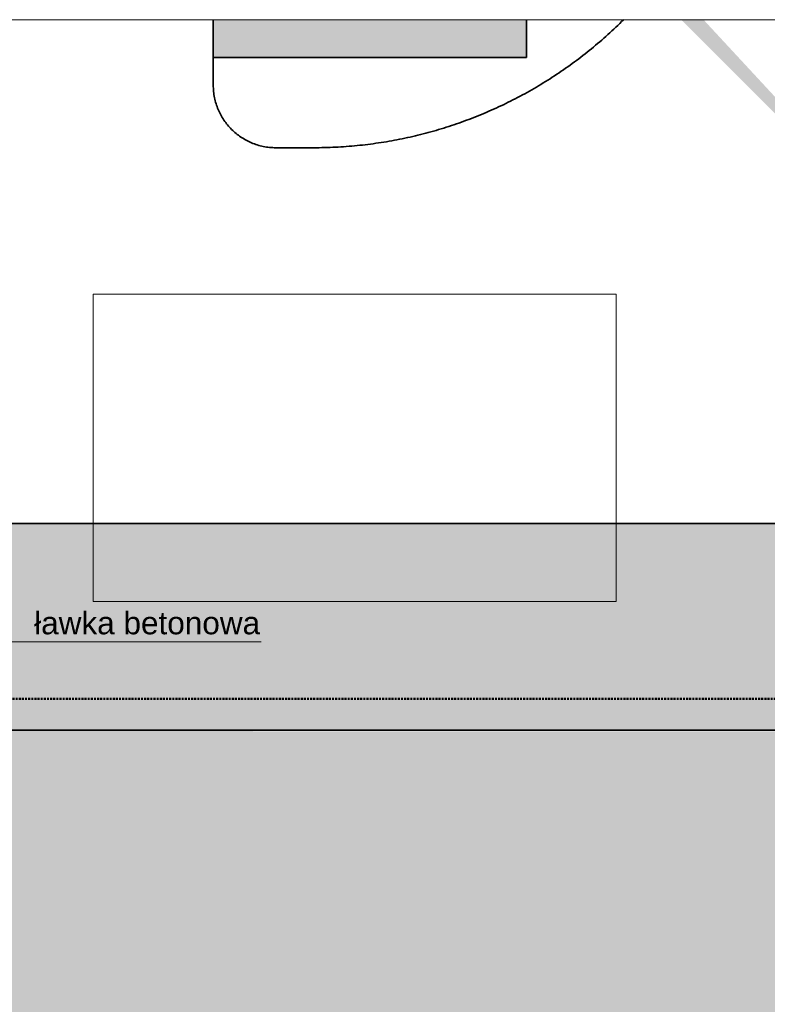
# Model space of a CAD drawing. Extents: x 169 to 11746, y 128 to 5830.
# Tile 7 of 7: x 9062 to 10255, y 4258 to 5830. Entities that reach past the tile are written whole.
import ezdxf
from ezdxf.xclip import XClip

# ---------------------------------------------------------------- set-up
doc = ezdxf.new("R2010")
doc.units = 0
doc.header["$MEASUREMENT"] = 0
doc.header["$XCLIPFRAME"] = 2
doc.linetypes.add('Kropki przerywana 1', pattern=[100, 60, -40])
for name, color, linetype in [('FORMA - Arch 01 - 820-G Rysunki Obrazki', 7, 'Continuous'), ('FORMA - Arch 01 - PZT 0 ZAKRES OPRACOWANIA', 7, 'Continuous'), ('FORMA - Arch 01 - PZT 1 Strefy', 7, 'Continuous'), ('FORMA - Arch 01 - PZT-3 Zagospodarowanie', 7, 'Continuous'), ('FORMA - Arch 01 - PZT-6 Uzbrojenie - Oświeltlenia', 7, 'Continuous'), ('FORMA - Arch 04 - Wymiary i opisy ppoż', 7, 'Continuous')]:
    doc.layers.add(name, color=color, linetype=linetype)
doc.styles.add('STYL_AUTOMATYCZNY_2', font='arial.ttf')
picture_1 = doc.add_image_def('image2.png', size_in_pixel=(672, 395))

# ---------------------------------------------------------------- blocks, each defined once
blk = doc.blocks.new('Rysunek_1_1', base_point=(5713.436573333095, -1207.043374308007))
at = {"layer": 'FORMA - Arch 01 - PZT 1 Strefy', "linetype": 'Continuous', "lineweight": 0}
for color, points in [(250, [(5670.82159038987, 5829.838823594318), (5670.905767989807, 5650.232244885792), (5670.905767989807, 4699.395910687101), (5671.827176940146, 4699.365101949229), (7065.597978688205, 4701.082294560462, -0.3185334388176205), (6998.692792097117, 4795.447189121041), (6998.692792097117, 4925.445814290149, -0.414213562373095), (7098.692792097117, 5025.445814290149), (10282.04504404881, 5025.445814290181), (10885.31429902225, 5628.715069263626), (10885.31429902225, 5829.838823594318), (10025.77707295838, 5829.838823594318, -0.1985802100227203), (9531.435378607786, 5625.445814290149), (9470.967374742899, 5625.445814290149, -0.414213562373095), (9370.967374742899, 5725.445814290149), (9370.959057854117, 5829.838823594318), (8820.688484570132, 5829.838823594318), (8820.680167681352, 5725.445814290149, -0.414213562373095), (8720.967374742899, 5625.445814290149), (7920.967374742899, 5625.445814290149, -0.414213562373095), (7820.680167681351, 5725.445814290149), (7820.680167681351, 5829.838823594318), (7270.959057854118, 5829.838823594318), (7270.967374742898, 5725.445814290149, -0.4576549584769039), (7136.199668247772, 5625.445814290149), (6370.967374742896, 5625.445814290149, -0.372066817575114), (6270.967374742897, 5725.445814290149), (6270.958914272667, 5829.838823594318)]), (75, [(9370.967374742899, 5725.445814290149, 0.414213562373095), (9470.967374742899, 5625.445814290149), (9531.435378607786, 5625.445814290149, 0.1985802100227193), (10025.77707295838, 5829.838823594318), (9870.967374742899, 5829.838823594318), (9870.967374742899, 5769.268867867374), (9370.967374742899, 5769.268867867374)]), (135, [(9370.96738354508, 5769.268854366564), (9870.967325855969, 5769.268854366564), (9870.967325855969, 5829.838798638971), (9370.96738354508, 5829.838798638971)]), (250, [(3568.429727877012, 3442.447189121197), (4037.949186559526, 3442.447189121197), (4084.949186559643, 3395.447189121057), (5591.179587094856, 3395.447189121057, -0.2338841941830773), (5670.680167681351, 3356.10737117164, -0.1644023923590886), (5691.179587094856, 3295.447189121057), (5691.179587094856, 2642.99754734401), (8491.117980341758, 2642.99754734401), (8491.117980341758, 2795.447189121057), (9491.117980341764, 2795.447189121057), (9491.117980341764, 2642.99754734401), (9609.2355969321, 2642.99754734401), (9609.2355969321, 2759.832448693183), (10141.11798034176, 2759.832448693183), (10141.11798034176, 3445.447189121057), (7298.692792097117, 3445.447189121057, -0.414213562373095), (6998.692792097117, 3745.447189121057), (6998.692792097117, 3795.447189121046, -0.414213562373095), (7298.692792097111, 4095.447189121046), (10979.6147481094, 4095.447189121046, -0.06325303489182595), (11104.61245472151, 4079.570699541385), (11115.87796842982, 4709.20232277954, -0.05279866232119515), (10999.43415205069, 4693.036728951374), (7098.692792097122, 4695.447189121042, -0.08662822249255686), (7064.81196387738, 4701.361645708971), (5671.827176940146, 4699.36510194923), (5670.680167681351, 4245.447189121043), (5670.680167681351, 3875.447189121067), (5045.179587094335, 3875.447189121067), (4325.176750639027, 3875.447189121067), (3568.430140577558, 3875.447189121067)])]:
    blk.add_hatch(color=color, dxfattribs=at).paths.add_polyline_path(points)
at = {"layer": 'FORMA - Arch 01 - PZT 1 Strefy', "linetype": 'Continuous', "lineweight": 13}
blk.add_hatch(color=8, dxfattribs=at).paths.add_polyline_path([(7098.692792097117, 5025.445814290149, 0.414213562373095), (6998.692792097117, 4925.445814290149), (6998.692792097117, 4795.447189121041, 0.414213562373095), (7098.692792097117, 4695.447189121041), (10282.04504404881, 4695.447189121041), (10282.04504404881, 5025.445814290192)])
at = {"layer": 'FORMA - Arch 01 - PZT-3 Zagospodarowanie', "linetype": 'Continuous', "lineweight": 5}
blk.add_hatch(color=7, dxfattribs=at).paths.add_polyline_path([(10117.75636286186, 5829.838798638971), (10602.09722666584, 5345.497934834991), (10153.3698361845, 5829.838798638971)])
at = {"layer": 'FORMA - Arch 01 - PZT-6 Uzbrojenie - Oświeltlenia', "linetype": 'Continuous', "lineweight": 25}
for points in [[(9681.50351046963, 4625.447189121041), (10181.50351046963, 4625.447189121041), (10181.50351046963, 4660.447189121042), (9681.50351046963, 4660.447189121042)], [(9681.50351046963, 4555.447189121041), (10181.50351046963, 4555.447189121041), (10181.50351046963, 4590.447189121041), (9681.50351046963, 4590.447189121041)], [(9681.50351046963, 4485.447189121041), (10181.50351046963, 4485.447189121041), (10181.50351046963, 4520.447189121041), (9681.50351046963, 4520.447189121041)], [(9681.50351046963, 4415.447189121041), (10181.50351046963, 4415.447189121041), (10181.50351046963, 4450.447189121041), (9681.50351046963, 4450.447189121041)], [(9681.50351046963, 4345.44718912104), (10181.50351046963, 4345.44718912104), (10181.50351046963, 4380.447189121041), (9681.50351046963, 4380.447189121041)], [(9681.50351046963, 4275.44718912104), (10181.50351046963, 4275.44718912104), (10181.50351046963, 4310.447189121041), (9681.50351046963, 4310.447189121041)]]:
    blk.add_hatch(color=5, dxfattribs=at).paths.add_polyline_path(points)
at = {"layer": 'FORMA - Arch 01 - PZT 0 ZAKRES OPRACOWANIA', "color": 1, "linetype": 'Kropki przerywana 1', "lineweight": 50, "ltscale": 0.05, "flags": 128}
blk.add_lwpolyline([(1710.651879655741, 2642.99754734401), (1574.017822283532, 5327.465583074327), (2230.679587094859, 5324.622074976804), (2230.679587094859, 5500.232244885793), (2539.451573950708, 5500.232244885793), (5726.015211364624, 5500.232244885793), (5726.015211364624, 4745.447189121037), (11684.24518403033, 4745.447189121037)], dxfattribs=at)
at = {"layer": 'FORMA - Arch 01 - PZT-3 Zagospodarowanie', "color": 7, "linetype": 'Continuous', "lineweight": 35, "ltscale": 0.05}
for p, q in [((9370.96738354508, 5725.445846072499), (9370.96738354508, 5829.838798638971)), ((9870.967325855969, 5829.838798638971), (9870.967325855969, 5769.268854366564)), ((9370.96738354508, 5769.268854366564), (9870.967325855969, 5769.268854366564)), ((9531.435430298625, 5625.445857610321), (9470.967372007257, 5625.445857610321)), ((7098.692841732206, 5025.44575730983), (10282.04504914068, 5025.44575730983)), ((7098.692841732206, 4695.447236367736), (10521.68799669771, 4695.447236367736)), ((9476.216619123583, 4695.447236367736), (10521.68799669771, 4695.447236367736))]:
    blk.add_line(p, q, dxfattribs=at)
for centre, radius, start, end in [((9531.435378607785, 6325.445814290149), 700.0000000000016, 270, 314.9267678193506), ((9470.967374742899, 5725.445814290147), 100, 180, 270)]:
    blk.add_arc(centre, radius, start, end, dxfattribs=at)
at = {"layer": 'FORMA - Arch 04 - Wymiary i opisy ppoż', "color": 7, "linetype": 'Continuous', "lineweight": 13, "ltscale": 0.05}
for p, q in [((8905.164682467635, 4836.409796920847), (9077.143980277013, 4836.409796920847)), ((9077.143980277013, 4836.409796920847), (9447.20674749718, 4836.409796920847))]:
    blk.add_line(p, q, dxfattribs=at)
at = {"layer": 'FORMA - Arch 04 - Wymiary i opisy ppoż', "color": 7, "linetype": 'Continuous', "lineweight": 13, "insert": (9085.143965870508, 4848.174264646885), "char_height": 36, "attachment_point": 7, "style": 'STYL_AUTOMATYCZNY_2'}
blk.add_mtext('{\\A1;\\fArial|b0|i0|c238|p0;ławka betonowa}', dxfattribs=at)
at = {"layer": 'FORMA - Arch 01 - 820-G Rysunki Obrazki', "color": 7, "lineweight": 13}
image = blk.add_image(picture_1, insert=(9179.13964257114, 4900.981408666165), size_in_units=(834.8610911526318, 490.72936161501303), dxfattribs=at)
image.set_boundary_path([(-0.5, -0.5), (671.5, 394.5)])

msp = doc.modelspace()

# ---------------------------------------------------------------- linework, layer by layer
at = {"color": 7, "linetype": 'Continuous', "lineweight": 13, "ltscale": 0.05}
msp.add_line((11746.41427159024, 5829.838823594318), (168.6586362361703, 5829.838823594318), dxfattribs=at)
at = {"color": 7, "linetype": 'Continuous', "lineweight": 13, "ltscale": 0.05, "flags": 128}
msp.add_lwpolyline([(307.4632798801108, 2642.99754734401), (9609.2355969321, 2642.99754734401), (9609.2355969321, 2759.832448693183), (11684.24518403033, 2759.832448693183), (11684.24518403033, 5829.838823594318), (307.4632798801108, 5829.838823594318)], close=True, dxfattribs=at)

# ---------------------------------------------------------------- block references
at = {"layer": 'FORMA - Arch 01 - 820-G Rysunki Obrazki', "color": 7, "linetype": 'Continuous', "lineweight": 13, "ltscale": 0.05}
ref = msp.add_blockref('Rysunek_1_1', (5713.436573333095, -1207.043374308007), dxfattribs=at)
XClip(ref).set_block_clipping_path([(307.4632798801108, 2642.99754734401), (9609.2355969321, 2642.99754734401), (9609.2355969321, 2759.832448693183), (11684.24518403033, 2759.832448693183), (11684.24518403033, 5829.838823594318), (307.4632798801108, 5829.838823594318)])

doc.saveas('drawing.dxf')
